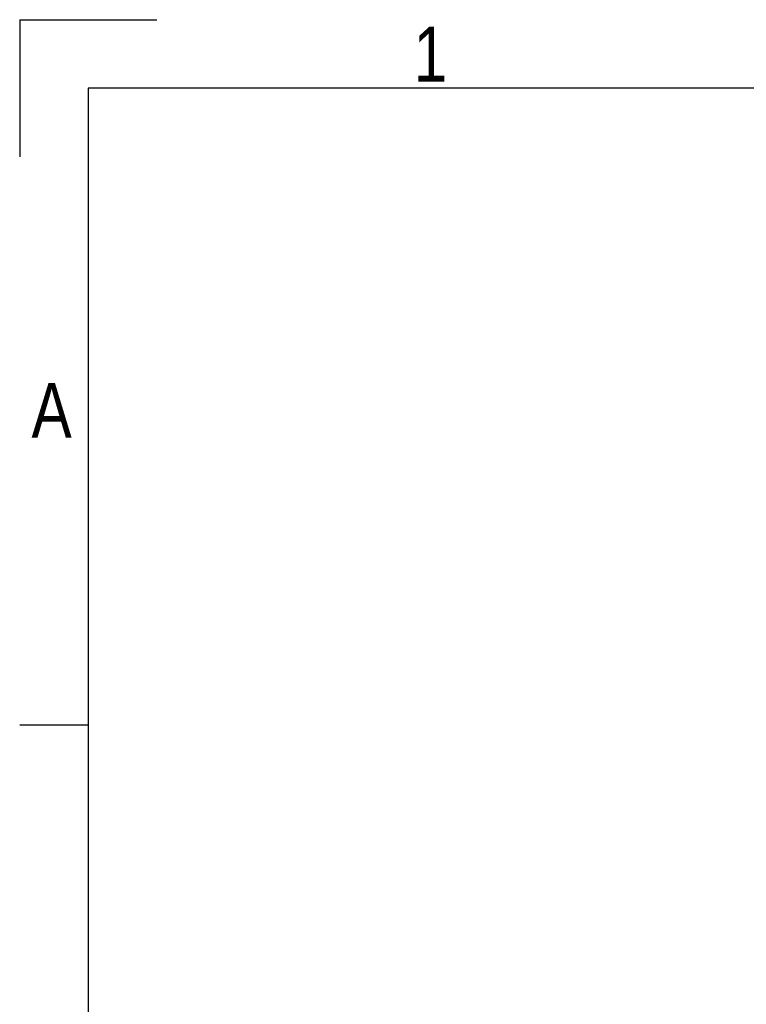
# Model space of a CAD drawing. Header units: millimetres. Extents: x 0 to 420, y 0 to 297.
# Tile 6 of 19: x 0 to 55, y 223 to 297. Entities that reach past the tile are written whole.
import ezdxf

# ---------------------------------------------------------------- set-up
doc = ezdxf.new("R2010")
doc.units = ezdxf.units.MM
doc.layers.add('CARTIGLIO', color=140, linetype='Continuous')
doc.styles.add('SLDTEXTSTYLE2', font='TXT', dxfattribs={"width": 0.821468})

msp = doc.modelspace()

# ---------------------------------------------------------------- linework, layer by layer
at = {"layer": 'CARTIGLIO', "linetype": 'Continuous'}
for p, q in [((0.0059, 296.9968), (0.0059, 286.6484)), ((0.0059, 296.9968), (10.3543, 296.9968)), ((414.8274, 291.8226), (5.1801, 291.8226)), ((5.1801, 291.8226), (5.1801, 5.171)), ((5.1801, 243.7024), (0.0059, 243.7024))]:
    msp.add_line(p, q, dxfattribs=at)

# ---------------------------------------------------------------- texts
at = {"layer": 'CARTIGLIO', "char_height": 4.1394, "attachment_point": 2, "style": 'SLDTEXTSTYLE2'}
for s, insert in [('1', (31.0075, 296.4629)), ('A', (2.4139, 269.5569))]:
    msp.add_mtext(s, dxfattribs=dict(at, insert=insert))

doc.saveas('drawing.dxf')
